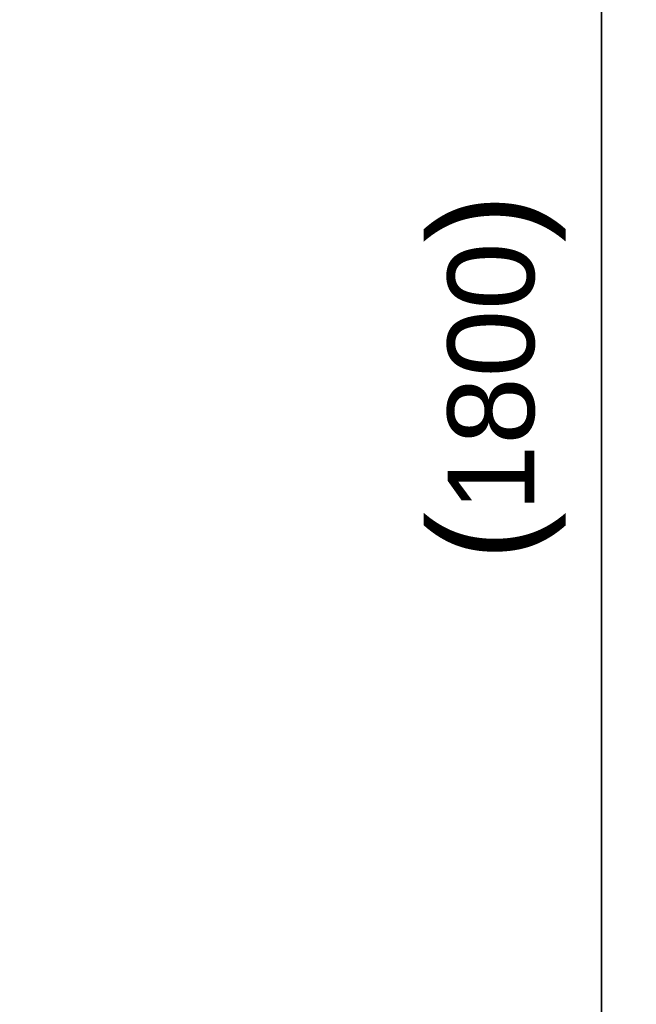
# Model space of a CAD drawing. Header units: millimetres. Extents: x 4 to 1188, y 1 to 840.
# Tile 76 of 197: x 369 to 405, y 363 to 419. Entities that reach past the tile are written whole.
import ezdxf

# ---------------------------------------------------------------- set-up
doc = ezdxf.new("R2010")
doc.units = ezdxf.units.MM
doc.layers.add('1', color=7, linetype='Continuous')
doc.styles.add('Arial Unicode MS', font='Arial Unicode MS')
doc.dimstyles.get("Standard").update_dxf_attribs({"dimtxt": 0.18, "dimasz": 0.18, "dimexe": 0.18, "dimexo": 0.0625, "dimgap": 0.09, "dimtad": 0, "dimtih": 1, "dimtoh": 1, "dimdec": 4, "dimzin": 0, "dimdsep": 46, "dimtxsty": 'Standard', "dimcen": 0.09, "dimadec": 0, "dimazin": 0, "dimtfac": 1, "dimtdec": 4, "dimtofl": 0, "dimtmove": 0, "dimatfit": 3, "dimfxl": 0, "dimtolj": 1, "dimtzin": 0, "dimarcsym": 0})

# ---------------------------------------------------------------- blocks, each defined once
blk = doc.blocks.new('_U16')
at = {"layer": '1', "color": 18, "lineweight": 35}
for p, q in [((344.592, 527.411), (404.521, 527.411)), ((402.521, 527.411), (402.521, 270.312)), ((366.021, 270.312), (404.521, 270.312))]:
    blk.add_line(p, q, dxfattribs=at)
at = {"layer": '1', "color": 18, "lineweight": 70}
for points in [[(402.521, 527.411), (403.297, 523.911), (401.745, 523.911)], [(402.521, 270.312), (401.745, 273.812), (403.297, 273.812)]]:
    blk.add_solid(points, dxfattribs=at)
at = {"layer": '1', "color": 18, "linetype": 'Continuous', "lineweight": 13, "insert": (400.451, 388.304), "char_height": 5, "attachment_point": 7, "rotation": 90, "line_spacing_factor": 1.047437, "style": 'Arial Unicode MS'}
blk.add_mtext('\\fArial Unicode MS|b0|i0;\\W1.0000;{\\H1.21x;(}1800{\\H1.21x;)}', dxfattribs=at)

msp = doc.modelspace()

# ---------------------------------------------------------------- dimensions: what is measured, and where the dimension line sits
at = {"layer": '1', "color": 18, "linetype": 'Continuous', "lineweight": 13}
dim = msp.add_linear_dim(base=(402.5206, 270.3119), p1=(322.2068, 527.4114), p2=(354.3068, 270.3119), angle=90, dimstyle='Standard', override={"dimtxt": 5, "dimasz": 3.5, "dimexe": 2, "dimexo": 1, "dimgap": 2.5, "dimtad": 1, "dimtih": 0, "dimtoh": 0, "dimdec": 0, "dimlfac": 7, "dimzin": 8, "dimdsep": 44, "dimlunit": 2, "dimpost": '(<>)', "dimtxsty": 'Arial Unicode MS', "dimsah": 1, "dimse1": 0, "dimse2": 0, "dimsd1": 0, "dimsd2": 0, "dimclrd": 18, "dimclre": 18, "dimclrt": 18, "dimtm": -0.1, "dimtfac": 0.4, "dimtdec": 2, "dimtofl": 1, "dimtmove": 0, "dimtzin": 8, "dimlwd": 35, "dimlwe": 35}, dxfattribs=at)
dim.commit()
dim.dimension.update_dxf_attribs({"geometry": '_U16', "text_midpoint": (402.5206, 398.8616), "dimtype": 160})

doc.saveas('drawing.dxf')
